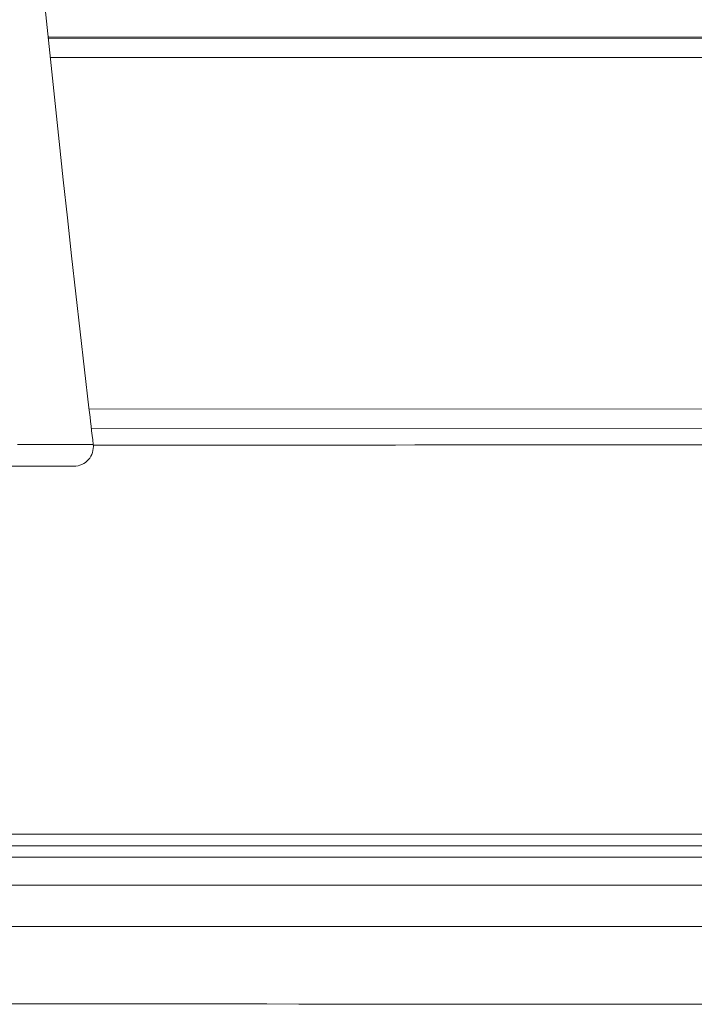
# Model space of a CAD drawing. Header units: millimetres. Extents: x -620 to 6530, y -1325 to 1325.
# Tile 97 of 180: x 154 to 328, y -1004 to -750. Entities that reach past the tile are written whole.
import ezdxf

# ---------------------------------------------------------------- set-up
doc = ezdxf.new("R2010")
doc.units = ezdxf.units.MM
doc.layers.add('Plan', color=7, linetype='Continuous', true_color=0xffffff)

msp = doc.modelspace()

# ---------------------------------------------------------------- linework, layer by layer
at = {"layer": 'Plan', "color": 155, "linetype": 'Continuous', "lineweight": 18}
for p, q in [((427.84, -754.78), (161.54, -754.76)), ((172.52, -855.64), (409.9, -855.49))]:
    msp.add_line(p, q, dxfattribs=at)
at = {"layer": 'Plan', "color": 155, "linetype": 'Continuous', "lineweight": 13}
for p, q in [((161.57, -755.03), (409.8, -755.03)), ((409.74, -760.05), (162.11, -760.05)), ((171.94, -850.65), (409.84, -850.51)), ((-143.92, -960.15), (354.05, -960.14)), ((353.99, -966.08), (-143.98, -966.08))]:
    msp.add_line(p, q, dxfattribs=at)
at = {"layer": 'Plan', "color": 155, "linetype": 'Continuous', "lineweight": 18}
msp.add_ellipse((168.03, -860.32), major_axis=(0, 5), ratio=0.999933, start_param=3.141593, end_param=4.829508, dxfattribs=at)
for points, knots in [([(173, -859.74), (172.63, -856.6), (147.8, -644.51), (132.08, -431.42), (125.42, -220.59)], [0, 0, 0, 0, 0.014815, 1, 1, 1, 1]), ([(168.03, -865.32), (167.96, -865.32), (167.88, -865.32), (167.81, -865.32), (167.8, -865.32), (167.8, -865.32), (167.79, -865.32), (167.78, -865.32), (167.73, -865.32), (167.6, -865.32), (167.29, -865.32), (166.93, -865.32), (166.61, -865.32), (166.44, -865.32), (166.25, -865.32), (166.12, -865.32), (166.05, -865.32), (165.44, -865.32), (164.1, -865.32), (162.27, -865.32), (160.72, -865.32), (160.18, -865.32), (159.46, -865.32), (159.31, -865.32), (159.01, -865.32), (158.56, -865.32), (158.1, -865.32), (156.51, -865.32), (153.72, -865.32), (150.46, -865.32), (148.71, -865.32)], [0, 0, 0, 0, 0.125, 0.128906, 0.128906, 0.132812, 0.132812, 0.140625, 0.15625, 0.1875, 0.25, 0.3125, 0.3125, 0.34375, 0.359375, 0.359375, 0.375, 0.375, 0.5, 0.625, 0.625, 0.6875, 0.6875, 0.703125, 0.703125, 0.71875, 0.75, 0.75, 0.875, 1, 1, 1, 1]), ([(-147.23, -973.28), (-141.73, -973.24), (-130.02, -973.27), (-105.86, -973.26), (-62.33, -973.27), (34.89, -973.26), (178.91, -973.26), (298.05, -973.26), (357.28, -973.26)], [0, 0, 0, 0, 0.032688, 0.069668, 0.143628, 0.291548, 0.647775, 1, 1, 1, 1]), ([(-148.42, -983.89), (-142.51, -983.92), (-130.37, -983.9), (-105.8, -983.9), (-62.27, -983.9), (34.96, -983.9), (179.51, -983.9), (299.2, -983.9), (358.98, -983.9)], [0, 0, 0, 0, 0.034976, 0.071746, 0.145285, 0.292365, 0.646568, 1, 1, 1, 1])]:
    msp.add_open_spline(points, degree=3, knots=knots, dxfattribs=at)
at = {"layer": 'Plan', "color": 155, "linetype": 'Continuous', "lineweight": 13}
for points, knots in [([(153.49, -859.76), (155.25, -859.76), (158.54, -859.76), (161.35, -859.75), (162.96, -859.75), (163.27, -859.75), (163.88, -859.75), (164.18, -859.75), (165.05, -859.75), (165.61, -859.75), (167.17, -859.75), (169.01, -859.74), (170.37, -859.74), (170.99, -859.74), (171.06, -859.74), (171.19, -859.74), (171.38, -859.74), (171.78, -859.74), (172.25, -859.74), (172.5, -859.74), (172.63, -859.74), (172.69, -859.74), (172.74, -859.74), (172.76, -859.74), (172.76, -859.74), (172.77, -859.74), (172.77, -859.74), (172.85, -859.74), (172.92, -859.74), (173, -859.74)], [0, 0, 0, 0, 0.125, 0.25, 0.25, 0.28125, 0.28125, 0.3125, 0.3125, 0.375, 0.375, 0.5, 0.625, 0.625, 0.640625, 0.640625, 0.65625, 0.6875, 0.75, 0.8125, 0.8125, 0.84375, 0.859375, 0.867187, 0.867187, 0.871094, 0.871094, 0.875, 1, 1, 1, 1]), ([(385.85, -859.79), (382.52, -859.79), (379.18, -859.79), (362.52, -859.8), (349.18, -859.81), (282.52, -859.85), (229.19, -859.88), (174.9, -859.92), (173.94, -859.92), (172.98, -859.92)], [0, 0, 0, 0, 0.046975, 0.046975, 0.234876, 0.234876, 0.98648, 0.98648, 1, 1, 1, 1]), ([(354.02, -963.11), (352.02, -963.11), (350.02, -963.11), (340.02, -963.11), (332.02, -963.11), (292.02, -963.11), (260.03, -963.11), (104.04, -963.11), (-19.96, -963.11), (-143.95, -963.11)], [0, 0, 0, 0, 0.012048, 0.012048, 0.060241, 0.060241, 0.253012, 0.253012, 1, 1, 1, 1])]:
    msp.add_open_spline(points, degree=3, knots=knots, dxfattribs=at)
at = {"layer": 'Plan', "color": 155, "linetype": 'Continuous', "lineweight": 18}
msp.add_open_spline([(-162.99, -1003.66), (13.58, -1003.75), (190.15, -1003.85), (366.71, -1003.94)], degree=3, dxfattribs=at)

doc.saveas('drawing.dxf')
